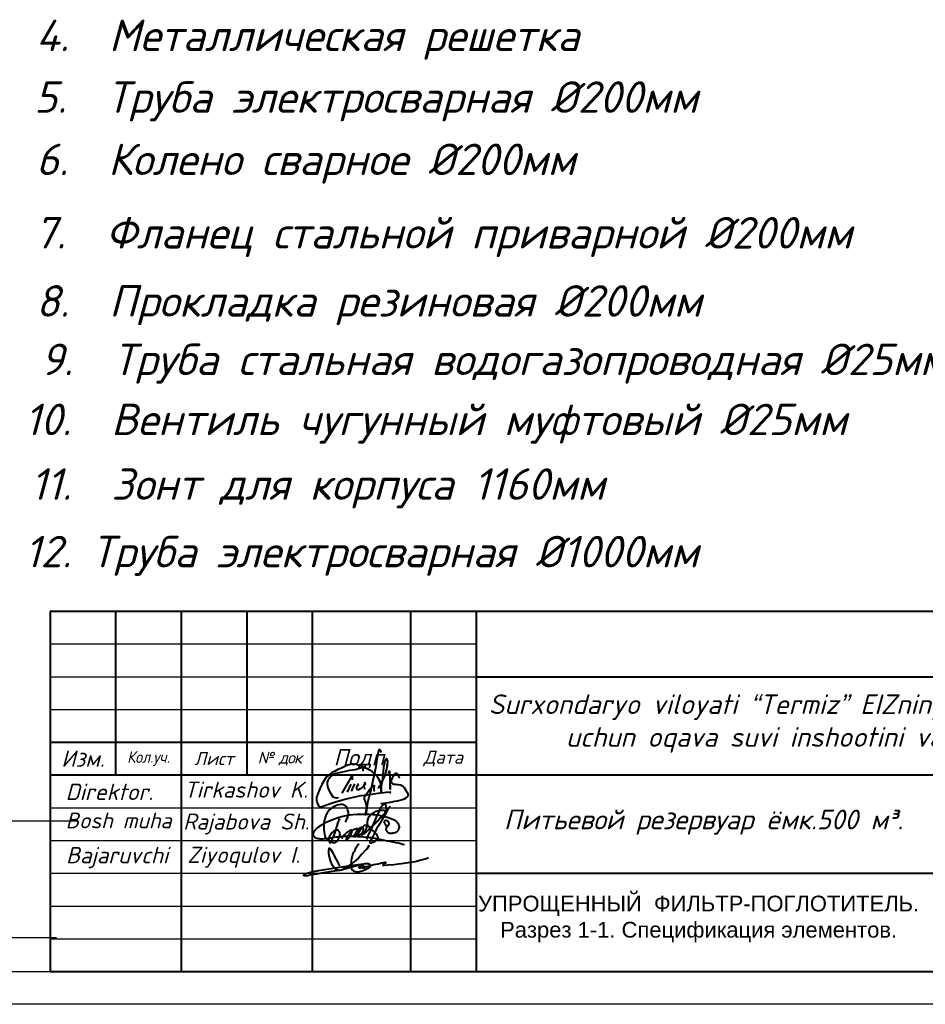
# Model space of a CAD drawing. Header units: millimetres. Extents: x -3143211 to -2549809, y 1060331 to 1341741.
# Tile 42 of 141: x -3017361 to -3003540, y 1076805 to 1091831. Entities that reach past the tile are written whole.
import ezdxf

# ---------------------------------------------------------------- set-up
doc = ezdxf.new("R2010")
doc.units = ezdxf.units.MM
for name, color, linetype in [('(002) Рамка', 7, 'Continuous'), ('PUMP', 1, 'Continuous'), ('TEXT-RUSS', 5, 'Continuous')]:
    doc.layers.add(name, color=color, linetype=linetype)
doc.styles.add('ISOCPEUR', font='isocpeui.ttf', dxfattribs={"height": 250})
doc.styles.get("Standard").update_dxf_attribs({"font": 'isocpeui.ttf'})
doc.styles.add('V@ler@Live', font='isocpeui.ttf')

# ---------------------------------------------------------------- blocks, each defined once
blk = doc.blocks.new('ghfgj jghjmhg jjbkm jkm')
at = {"color": 5, "linetype": 'ByBlock', "lineweight": 40}
for points in [[(-261.31, -8185.11), (-261.13, -8184.8), (-260.98, -8184.44), (-260.83, -8184.1), (-260.77, -8183.74), (-260.77, -8183.33), (-260.84, -8183.04), (-260.94, -8182.72), (-261.1, -8182.45), (-261.24, -8182.27), (-261.41, -8182.13), (-261.62, -8182.06), (-261.9, -8181.99), (-262.16, -8181.99), (-262.45, -8182.02), (-262.71, -8182.09), (-263.01, -8182.18), (-263.21, -8182.28), (-263.56, -8182.45), (-264.11, -8182.93), (-264.37, -8183.23), (-264.55, -8183.47), (-264.7, -8183.74), (-264.8, -8183.97), (-264.9, -8184.28), (-265, -8184.61), (-265.09, -8184.89), (-265.13, -8185.31), (-265.15, -8185.69), (-265.12, -8186.51), (-265.09, -8186.93), (-265.04, -8187.29), (-264.92, -8187.73), (-264.78, -8187.96), (-264.64, -8188.12), (-264.45, -8188.27), (-264.32, -8188.36), (-264.16, -8188.48), (-263.95, -8188.61), (-263.68, -8188.73), (-263.56, -8188.75), (-263.38, -8188.75), (-263.2, -8188.74), (-263.02, -8188.68), (-262.84, -8188.57), (-262.69, -8188.42), (-262.59, -8188.25), (-262.52, -8188.12), (-262.41, -8187.9), (-262.33, -8187.69), (-262.3, -8187.5), (-262.26, -8187.31), (-262.28, -8187.17), (-262.31, -8186.97), (-262.36, -8186.84), (-262.45, -8186.73), (-262.56, -8186.64), (-262.73, -8186.58), (-262.89, -8186.59), (-263.01, -8186.62), (-263.19, -8186.68), (-263.41, -8186.81), (-263.72, -8187.06), (-263.88, -8187.25), (-263.98, -8187.39), (-264.08, -8187.51), (-264.14, -8187.64), (-264.2, -8187.77), (-264.24, -8187.93), (-264.28, -8188.14), (-264.29, -8188.31), (-264.26, -8188.51), (-264.16, -8188.67), (-264.1, -8188.78), (-264.05, -8188.82), (-264.02, -8188.82), (-263.97, -8188.8), (-263.94, -8188.76), (-263.9, -8188.7), (-263.85, -8188.61), (-263.54, -8187.99), (-263.32, -8187.47), (-263.12, -8186.97), (-262.97, -8186.37), (-262.66, -8185.37), (-262.49, -8184.87), (-262.44, -8184.66), (-262.42, -8184.64), (-262.41, -8184.62), (-262.39, -8184.62), (-262.37, -8184.63), (-262.36, -8184.64), (-262.36, -8184.67), (-262.36, -8184.69), (-262.37, -8184.71), (-262.38, -8184.74)], [(-261.91, -8188.06), (-261.82, -8187.85), (-261.76, -8187.75), (-261.72, -8187.7), (-261.67, -8187.6), (-261.55, -8187.48), (-261.46, -8187.39), (-261.37, -8187.28), (-261.3, -8187.19), (-261.16, -8187.1), (-261.1, -8187.05), (-261, -8186.94), (-260.91, -8186.85), (-260.83, -8186.81), (-260.75, -8186.76), (-260.66, -8186.71), (-260.58, -8186.66), (-260.51, -8186.61), (-260.44, -8186.57), (-260.38, -8186.54), (-260.32, -8186.52), (-260.26, -8186.51), (-260.22, -8186.51), (-260.19, -8186.53), (-260.18, -8186.54), (-260.16, -8186.58), (-260.14, -8186.65), (-260.15, -8186.71), (-260.15, -8186.76), (-260.17, -8186.81), (-260.19, -8186.86), (-260.2, -8186.9), (-260.24, -8187.01), (-260.26, -8187.11), (-260.27, -8187.17), (-260.29, -8187.21), (-260.32, -8187.29), (-260.35, -8187.37), (-260.38, -8187.43), (-260.41, -8187.49), (-260.47, -8187.62), (-260.52, -8187.67), (-260.56, -8187.77), (-260.6, -8187.82), (-260.66, -8187.9), (-260.7, -8187.94), (-260.73, -8187.99), (-260.76, -8188.02), (-260.79, -8188.05), (-260.82, -8188.09), (-260.86, -8188.12), (-260.89, -8188.15), (-260.93, -8188.18), (-260.96, -8188.21), (-261, -8188.23), (-261.04, -8188.26), (-261.08, -8188.27), (-261.1, -8188.25), (-261.1, -8188.22), (-261.1, -8188.19), (-261.09, -8188.15), (-261.08, -8188.12), (-261.06, -8188.06), (-261.04, -8188.01), (-261.02, -8187.96), (-261, -8187.92), (-260.96, -8187.85), (-260.93, -8187.79), (-260.89, -8187.71), (-260.88, -8187.68), (-260.84, -8187.63), (-260.77, -8187.53), (-260.75, -8187.48), (-260.74, -8187.45), (-260.71, -8187.4), (-260.69, -8187.35), (-260.66, -8187.31), (-260.63, -8187.27), (-260.6, -8187.22), (-260.57, -8187.19), (-260.54, -8187.14), (-260.5, -8187.1), (-260.47, -8187.07), (-260.44, -8187.02), (-260.4, -8186.98), (-260.38, -8186.96), (-260.36, -8186.94), (-260.34, -8186.92), (-260.32, -8186.89), (-260.3, -8186.86), (-260.28, -8186.83), (-260.25, -8186.78), (-260.21, -8186.75), (-260.15, -8186.7), (-260.11, -8186.66), (-260.05, -8186.6), (-259.98, -8186.55), (-259.9, -8186.51), (-259.83, -8186.45), (-259.75, -8186.42), (-259.7, -8186.4), (-259.64, -8186.37), (-259.58, -8186.35), (-259.51, -8186.34), (-259.45, -8186.32), (-259.39, -8186.3), (-259.34, -8186.28), (-259.28, -8186.28), (-259.24, -8186.27), (-259.17, -8186.27), (-259.12, -8186.28), (-259.08, -8186.33), (-259.05, -8186.37), (-259.01, -8186.42), (-259, -8186.47), (-258.99, -8186.51), (-258.98, -8186.58), (-258.99, -8186.62), (-259, -8186.68), (-259, -8186.76), (-259.02, -8186.81), (-259.04, -8186.88), (-259.06, -8186.94), (-259.09, -8187.01), (-259.11, -8187.08), (-259.14, -8187.16), (-259.17, -8187.22), (-259.23, -8187.3), (-259.27, -8187.37), (-259.32, -8187.45), (-259.37, -8187.52), (-259.43, -8187.59), (-259.47, -8187.65), (-259.52, -8187.72), (-259.58, -8187.77), (-259.66, -8187.78), (-259.72, -8187.77), (-259.78, -8187.75), (-259.78, -8187.71), (-259.78, -8187.65), (-259.76, -8187.61), (-259.75, -8187.55), (-259.73, -8187.52), (-259.71, -8187.48), (-259.68, -8187.44), (-259.65, -8187.39), (-259.62, -8187.34), (-259.59, -8187.28), (-259.55, -8187.24), (-259.52, -8187.17), (-259.47, -8187.1), (-259.43, -8187.03), (-259.38, -8186.94), (-259.33, -8186.83), (-259.25, -8186.73), (-259.21, -8186.65), (-259.19, -8186.6), (-259.16, -8186.53), (-259.11, -8186.46), (-259.08, -8186.41), (-259.04, -8186.38), (-258.99, -8186.35), (-258.94, -8186.3), (-258.87, -8186.25), (-258.79, -8186.2), (-258.73, -8186.14), (-258.66, -8186.11), (-258.58, -8186.08), (-258.51, -8186.06), (-258.43, -8186.05), (-258.37, -8186.04), (-258.3, -8186.05), (-258.24, -8186.08), (-258.17, -8186.14), (-258.14, -8186.2), (-258.11, -8186.28), (-258.1, -8186.34), (-258.11, -8186.41), (-258.12, -8186.47), (-258.14, -8186.54), (-258.15, -8186.59), (-258.17, -8186.66), (-258.19, -8186.72), (-258.2, -8186.78), (-258.2, -8186.82), (-258.22, -8186.86), (-258.23, -8186.89), (-258.25, -8186.92), (-258.26, -8186.95), (-258.29, -8186.99), (-258.32, -8187.02), (-258.34, -8187.05), (-258.39, -8187.11), (-258.43, -8187.16), (-258.47, -8187.21), (-258.52, -8187.26), (-258.56, -8187.3), (-258.6, -8187.34), (-258.66, -8187.39), (-258.71, -8187.42), (-258.76, -8187.45), (-258.81, -8187.46), (-258.87, -8187.47), (-258.92, -8187.46), (-258.97, -8187.43), (-259, -8187.37), (-259, -8187.33), (-258.99, -8187.29), (-258.97, -8187.22), (-258.94, -8187.15), (-258.92, -8187.1), (-258.9, -8187.04), (-258.87, -8186.98), (-258.83, -8186.92), (-258.79, -8186.83), (-258.73, -8186.76), (-258.69, -8186.69), (-258.64, -8186.6), (-258.59, -8186.53), (-258.52, -8186.39), (-258.45, -8186.3), (-258.4, -8186.23), (-258.37, -8186.19), (-258.33, -8186.13), (-258.27, -8186.07), (-258.27, -8186.07), (-258.2, -8185.98), (-258.14, -8185.89), (-258.09, -8185.82), (-258.02, -8185.76), (-257.94, -8185.7), (-257.9, -8185.67), (-257.82, -8185.66), (-257.78, -8185.64), (-257.74, -8185.64), (-257.71, -8185.65), (-257.67, -8185.67), (-257.64, -8185.68), (-257.63, -8185.7), (-257.61, -8185.72), (-257.59, -8185.75), (-257.57, -8185.79), (-257.56, -8185.83), (-257.55, -8185.87), (-257.55, -8185.91), (-257.55, -8185.96), (-257.55, -8186.03), (-257.56, -8186.07), (-257.56, -8186.08), (-257.57, -8186.15), (-257.59, -8186.21), (-257.61, -8186.3), (-257.64, -8186.38), (-257.66, -8186.44), (-257.67, -8186.48), (-257.68, -8186.51), (-257.71, -8186.54), (-257.75, -8186.6), (-257.8, -8186.67), (-257.83, -8186.72), (-257.86, -8186.76), (-257.9, -8186.81), (-257.94, -8186.88), (-257.98, -8186.93), (-258, -8186.95), (-258.03, -8187), (-258.06, -8187.06), (-258.11, -8187.11), (-258.14, -8187.15), (-258.19, -8187.21), (-258.24, -8187.27), (-258.25, -8187.29), (-258.28, -8187.33), (-258.29, -8187.35), (-258.32, -8187.39), (-258.34, -8187.43), (-258.37, -8187.43), (-258.37, -8187.42), (-258.36, -8187.39), (-258.34, -8187.37), (-258.33, -8187.36), (-258.31, -8187.35), (-258.29, -8187.34), (-258.26, -8187.34), (-258.24, -8187.33), (-258.21, -8187.33), (-258.19, -8187.32), (-258.17, -8187.31), (-258.16, -8187.3), (-258.14, -8187.29), (-258.12, -8187.27), (-258.07, -8187.24), (-258.03, -8187.21), (-257.98, -8187.19), (-257.95, -8187.16), (-257.9, -8187.14), (-257.87, -8187.12), (-257.84, -8187.09), (-257.79, -8187.07), (-257.75, -8187.03), (-257.72, -8186.99), (-257.69, -8186.96), (-257.65, -8186.92), (-257.62, -8186.9), (-257.6, -8186.88), (-257.56, -8186.85), (-257.53, -8186.81), (-257.48, -8186.78), (-257.44, -8186.74), (-257.38, -8186.69), (-257.35, -8186.66), (-257.31, -8186.62), (-257.23, -8186.55), (-257.19, -8186.5), (-257.11, -8186.42), (-257.09, -8186.38), (-257.05, -8186.35), (-257.02, -8186.32), (-256.95, -8186.25), (-256.89, -8186.21), (-256.84, -8186.14), (-256.8, -8186.1), (-256.75, -8186.04), (-256.69, -8185.98), (-256.62, -8185.91), (-256.51, -8185.83), (-256.44, -8185.76), (-256.35, -8185.66), (-256.25, -8185.58), (-256.13, -8185.49), (-256.02, -8185.4), (-255.95, -8185.32), (-255.88, -8185.25), (-255.84, -8185.19), (-255.77, -8185.12), (-255.73, -8185.07), (-255.68, -8185.03), (-255.64, -8184.98), (-255.58, -8184.94), (-255.53, -8184.88), (-255.49, -8184.83), (-255.41, -8184.76), (-255.34, -8184.69), (-255.27, -8184.63), (-255.19, -8184.52), (-255.12, -8184.44), (-255.03, -8184.33), (-254.95, -8184.24), (-254.87, -8184.16), (-254.79, -8184.07), (-254.68, -8183.95), (-254.62, -8183.87), (-254.55, -8183.8), (-254.44, -8183.7), (-254.37, -8183.64), (-254.29, -8183.57), (-254.22, -8183.49), (-254.18, -8183.4), (-254.14, -8183.31), (-254.1, -8183.19), (-254.04, -8183.1), (-253.99, -8183), (-253.98, -8182.94), (-253.95, -8182.84), (-253.96, -8182.75), (-253.96, -8182.67), (-253.96, -8182.59), (-253.98, -8182.53), (-254, -8182.46), (-254, -8182.41), (-254.01, -8182.37), (-254.01, -8182.32), (-254.02, -8182.27), (-254.05, -8182.2), (-254.07, -8182.14), (-254.08, -8182.09), (-254.1, -8182.05), (-254.11, -8182.01), (-254.14, -8181.97), (-254.16, -8181.92), (-254.2, -8181.91), (-254.23, -8181.9), (-254.26, -8181.89), (-254.3, -8181.91), (-254.35, -8181.94), (-254.43, -8181.95), (-254.47, -8181.99), (-254.53, -8182.04), (-254.57, -8182.08), (-254.64, -8182.12), (-254.69, -8182.17), (-254.76, -8182.23), (-254.81, -8182.27), (-254.87, -8182.35), (-254.96, -8182.46), (-255, -8182.55), (-255.07, -8182.66), (-255.12, -8182.79), (-255.15, -8182.86), (-255.19, -8182.97), (-255.27, -8183.13), (-255.37, -8183.34), (-255.41, -8183.43), (-255.53, -8183.68), (-255.67, -8183.97), (-256, -8184.65), (-256.31, -8185.35), (-256.67, -8186.19), (-256.9, -8186.73), (-257.1, -8187.18), (-257.41, -8187.89), (-257.54, -8188.2)], [(-253.34, -8182.28), (-253.56, -8182.65), (-253.77, -8183), (-254.11, -8183.59), (-254.52, -8184.3), (-254.91, -8184.96), (-255.39, -8185.76), (-255.74, -8186.34), (-256.11, -8187.1), (-256.54, -8187.95), (-256.73, -8188.33), (-256.84, -8188.57), (-256.93, -8188.74), (-256.92, -8188.8), (-256.89, -8188.85), (-256.86, -8188.86), (-256.81, -8188.84), (-256.74, -8188.83), (-256.64, -8188.81), (-256.56, -8188.79), (-256.47, -8188.76), (-256.39, -8188.73), (-256.31, -8188.7), (-256.23, -8188.63), (-256.13, -8188.56), (-256, -8188.5), (-255.91, -8188.43), (-255.81, -8188.37), (-255.75, -8188.32), (-255.67, -8188.28), (-255.63, -8188.22), (-255.59, -8188.15), (-255.56, -8188.11), (-255.5, -8188.03), (-255.46, -8187.96), (-255.44, -8187.92), (-255.45, -8187.85), (-255.46, -8187.79), (-255.5, -8187.71), (-255.54, -8187.64), (-255.58, -8187.57), (-255.61, -8187.51), (-255.65, -8187.45), (-255.7, -8187.36), (-255.76, -8187.29), (-255.8, -8187.25), (-255.85, -8187.2), (-255.9, -8187.14), (-255.94, -8187.09), (-255.98, -8187.05), (-256.02, -8187), (-256.07, -8186.95), (-256.18, -8186.86), (-256.26, -8186.79), (-256.33, -8186.71), (-256.41, -8186.65), (-256.47, -8186.6), (-256.58, -8186.49), (-256.65, -8186.42), (-256.71, -8186.36), (-256.79, -8186.28), (-257.01, -8186.05), (-257.11, -8185.94), (-257.19, -8185.79), (-257.27, -8185.64), (-257.33, -8185.47), (-257.37, -8185.32), (-257.38, -8185.12), (-257.35, -8184.97), (-257.32, -8184.85), (-257.27, -8184.71), (-257.23, -8184.56), (-257.16, -8184.36), (-257.04, -8184.14), (-256.93, -8184), (-256.82, -8183.83), (-256.71, -8183.73), (-256.61, -8183.62), (-256.49, -8183.55), (-256.34, -8183.46), (-256.22, -8183.4), (-256.1, -8183.33), (-255.94, -8183.23), (-255.78, -8183.18), (-255.62, -8183.13), (-255.47, -8183.08), (-255.27, -8183.05), (-255.11, -8183.03), (-254.91, -8183), (-254.69, -8183), (-254.47, -8183.01), (-254.3, -8183.05), (-254.08, -8183.21), (-253.99, -8183.39)], [(-254.12, -8185.87), (-253.9, -8185.82), (-253.74, -8185.78), (-253.55, -8185.63), (-253.51, -8185.51), (-253.5, -8185.43), (-253.51, -8185.3), (-253.56, -8185.19), (-253.6, -8185.09), (-253.66, -8185.02), (-253.75, -8184.96), (-253.85, -8184.92), (-253.94, -8184.88), (-254.03, -8184.84), (-254.1, -8184.84), (-254.19, -8184.85), (-254.27, -8184.88), (-254.32, -8184.93), (-254.37, -8185.02), (-254.4, -8185.1), (-254.39, -8185.21), (-254.33, -8185.34), (-254.28, -8185.45), (-254.21, -8185.54), (-254.12, -8185.61), (-254.02, -8185.68), (-253.92, -8185.74), (-253.82, -8185.8), (-253.82, -8185.8), (-253.76, -8185.91), (-253.77, -8185.94), (-253.82, -8185.97), (-253.89, -8186.03), (-253.95, -8186.11), (-254.01, -8186.18), (-254.04, -8186.27), (-254.07, -8186.34), (-254.08, -8186.44), (-254.05, -8186.53), (-254.03, -8186.62), (-253.98, -8186.7), (-253.92, -8186.77), (-253.84, -8186.85), (-253.78, -8186.91), (-253.73, -8186.97), (-253.64, -8187.02), (-253.58, -8187.04), (-253.52, -8187.05), (-253.46, -8187.06), (-253.38, -8187.07), (-253.28, -8187.07), (-253.18, -8187.08), (-253.1, -8187.08), (-253.03, -8187.07), (-252.94, -8187.07), (-252.86, -8187.06), (-252.76, -8187.05), (-252.69, -8187.05), (-252.61, -8187.04), (-252.55, -8187.02), (-252.48, -8187), (-252.43, -8186.98), (-252.36, -8186.95), (-252.29, -8186.92), (-252.24, -8186.9), (-252.18, -8186.87), (-252.14, -8186.84), (-252.09, -8186.81), (-252.04, -8186.78), (-251.99, -8186.73), (-251.96, -8186.7), (-251.91, -8186.65), (-251.87, -8186.61), (-251.84, -8186.56), (-251.82, -8186.52), (-251.78, -8186.43), (-251.74, -8186.32), (-251.7, -8186.18), (-251.67, -8186.04), (-251.67, -8185.93), (-251.67, -8185.84), (-251.7, -8185.76), (-251.74, -8185.66), (-251.78, -8185.55), (-251.84, -8185.46), (-251.91, -8185.36), (-251.99, -8185.24), (-252.07, -8185.14), (-252.18, -8185.04), (-252.3, -8184.94), (-252.43, -8184.86), (-252.58, -8184.77), (-252.84, -8184.65), (-253.04, -8184.57), (-253.31, -8184.48), (-253.69, -8184.34), (-254.02, -8184.22), (-254.4, -8184.14), (-254.97, -8183.99), (-255.26, -8183.95), (-255.57, -8183.9), (-255.82, -8183.86), (-256.1, -8183.85), (-256.38, -8183.8), (-257.05, -8183.75), (-257.45, -8183.75), (-257.92, -8183.74), (-258.19, -8183.75), (-259.16, -8183.78), (-259.99, -8183.83), (-260.63, -8183.91), (-261.2, -8183.99), (-261.98, -8184.18), (-262.58, -8184.34), (-263.58, -8184.7), (-264.46, -8185.07), (-265.01, -8185.31), (-265.4, -8185.54), (-265.96, -8185.89), (-266.37, -8186.23), (-266.53, -8186.4), (-266.67, -8186.54), (-266.78, -8186.65), (-266.86, -8186.73), (-266.94, -8186.85), (-267, -8186.95), (-267.04, -8187.06), (-267.07, -8187.19), (-267.06, -8187.29), (-267.03, -8187.44), (-266.97, -8187.56), (-266.91, -8187.66), (-266.83, -8187.75), (-266.75, -8187.84), (-266.67, -8187.89), (-266.55, -8187.94), (-266.42, -8187.98), (-266.33, -8188.01), (-266.26, -8188.02), (-266.13, -8188.04), (-265.99, -8188.06), (-265.8, -8188.08), (-265.56, -8188.09), (-265.34, -8188.09), (-265.08, -8188.07), (-264.93, -8188.06), (-264.83, -8188.05), (-264.55, -8188.03), (-264.33, -8187.99), (-264.11, -8187.96), (-263.82, -8187.91), (-263.6, -8187.86), (-263.31, -8187.82), (-262.96, -8187.78), (-262.71, -8187.73), (-262.33, -8187.69), (-261.88, -8187.67), (-261.47, -8187.66), (-261.12, -8187.65), (-260.83, -8187.6), (-260.44, -8187.62), (-259.84, -8187.64), (-259.56, -8187.65), (-259.12, -8187.68), (-258.65, -8187.7), (-258.07, -8187.73), (-257.59, -8187.79), (-257.07, -8187.87), (-256.72, -8187.9), (-256.52, -8187.92), (-256.35, -8187.94), (-256.02, -8187.97), (-255.72, -8188.04), (-255.41, -8188.12), (-254.87, -8188.24), (-254.39, -8188.34), (-254.14, -8188.4), (-253.79, -8188.47), (-253.42, -8188.55), (-252.82, -8188.64), (-252.33, -8188.75), (-251.87, -8188.84), (-251.4, -8188.97), (-251.1, -8189.05), (-250.73, -8189.15)]]:
    blk.add_lwpolyline(points, dxfattribs=at)
blk = doc.blocks.new('dhfdgh xfghfgh ffnhjmgmgvbnfgg')
at = {"color": 5, "lineweight": 40, "ltscale": 0.5}
for p, q in [((1479223, -21865), (1479206, -21938)), ((1479232, -21840), (1479223, -21865)), ((1479249, -21856), (1479232, -21840)), ((1479259, -21871), (1479249, -21856)), ((1479272, -21891), (1479259, -21871)), ((1479191, -22031), (1479186, -22087)), ((1479206, -21938), (1479191, -22031)), ((1479166, -22194), (1479156, -22246)), ((1479186, -22087), (1479166, -22194)), ((1479134, -22332), (1479107, -22459)), ((1479156, -22246), (1479134, -22332)), ((1479050, -22522), (1479087, -22472)), ((1479107, -22459), (1479072, -22596)), ((1479087, -22472), (1479140, -22415)), ((1479140, -22415), (1479151, -22408)), ((1479150, -22450), (1479148, -22470)), ((1479148, -22470), (1479149, -22483)), ((1479149, -22483), (1479151, -22492)), ((1479155, -22412), (1479150, -22450)), ((1479151, -22408), (1479154, -22407)), ((1479151, -22492), (1479158, -22500)), ((1479154, -22407), (1479155, -22408)), ((1479155, -22408), (1479155, -22412)), ((1479000, -22618), (1479005, -22595)), ((1479005, -22637), (1479000, -22618)), ((1479005, -22595), (1479014, -22576)), ((1479011, -22653), (1479005, -22637)), ((1479022, -22680), (1479011, -22653)), ((1479014, -22576), (1479036, -22544)), ((1479036, -22544), (1479050, -22522)), ((1479072, -22596), (1479052, -22687)), ((1479019, -22877), (1479038, -22760)), ((1479031, -22709), (1479022, -22680)), ((1479032, -22801), (1479023, -22878)), ((1479036, -22732), (1479031, -22709)), ((1479052, -22687), (1479032, -22801)), ((1479037, -22753), (1479036, -22732)), ((1479038, -22760), (1479037, -22753)), ((1479020, -22878), (1479019, -22877)), ((1479022, -22878), (1479020, -22878)), ((1479023, -22878), (1479022, -22878))]:
    blk.add_line(p, q, dxfattribs=at)
for points in [[(1479224, -22461), (1479241, -22423), (1479263, -22388), (1479286, -22338), (1479310, -22292), (1479322, -22264), (1479330, -22239), (1479338, -22215), (1479346, -22183), (1479354, -22152), (1479360, -22124), (1479365, -22096), (1479367, -22070), (1479369, -22045), (1479368, -22026), (1479364, -22015), (1479359, -22001), (1479353, -21992), (1479349, -21988), (1479343, -21990), (1479338, -21999), (1479325, -22026), (1479317, -22050), (1479303, -22121), (1479295, -22194), (1479288, -22255), (1479285, -22289), (1479287, -22329), (1479273, -22379), (1479269, -22399), (1479267, -22423), (1479266, -22510), (1479267, -22423), (1479264, -22393), (1479257, -22371), (1479245, -22338), (1479230, -22312), (1479213, -22288), (1479197, -22267), (1479163, -22229), (1479123, -22191), (1479078, -22165), (1479048, -22150), (1479017, -22138), (1478960, -22115), (1478920, -22095), (1478874, -22081), (1478828, -22076), (1478795, -22076), (1478757, -22086), (1478724, -22099), (1478682, -22118), (1478638, -22137), (1478583, -22162), (1478528, -22189), (1478491, -22208), (1478456, -22235), (1478431, -22255), (1478400, -22283), (1478364, -22333), (1478328, -22399), (1478297, -22467), (1478272, -22526), (1478245, -22599), (1478244, -22642), (1478258, -22687), (1478271, -22724), (1478283, -22739), (1478299, -22746), (1478333, -22741), (1478419, -22713), (1478544, -22668), (1478713, -22620), (1478849, -22592), (1478951, -22572), (1479044, -22558), (1479219, -22534), (1479347, -22518), (1479408, -22511), (1479401, -22525), (1479395, -22539)], [(1478590, -22609), (1478563, -22611), (1478536, -22606), (1478508, -22594), (1478492, -22572), (1478477, -22543), (1478457, -22505), (1478436, -22461), (1478424, -22427), (1478418, -22390), (1478420, -22362), (1478428, -22331), (1478450, -22291), (1478476, -22262), (1478517, -22234), (1478557, -22216), (1478609, -22205), (1478683, -22191), (1478773, -22173), (1478857, -22158), (1478923, -22138), (1478971, -22125), (1478994, -22118), (1479019, -22100), (1478992, -22128), (1478984, -22142), (1478977, -22157), (1478975, -22170), (1478974, -22182), (1478970, -22188)], [(1479375, -22225), (1479399, -22187), (1479408, -22471), (1479406, -22364), (1479416, -22351), (1479426, -22333), (1479442, -22289), (1479460, -22262), (1479482, -22228), (1479492, -22220), (1479503, -22219), (1479516, -22225), (1479531, -22244), (1479541, -22265), (1479548, -22281), (1479549, -22285), (1479547, -22292), (1479546, -22295)], [(1478815, -22321), (1478813, -22292), (1478811, -22258), (1478794, -22275), (1478764, -22325), (1478645, -22532)], [(1478786, -22391), (1478727, -22519)], [(1478846, -22385), (1478807, -22466), (1478802, -22481), (1478800, -22494), (1478800, -22502)], [(1478907, -22386), (1478897, -22404), (1478885, -22424), (1478879, -22440), (1478875, -22452), (1478877, -22464), (1478883, -22471), (1478896, -22473), (1478913, -22473), (1478938, -22461), (1478961, -22447), (1478982, -22427), (1479002, -22408), (1479014, -22394), (1479018, -22382), (1479015, -22375), (1479011, -22368), (1479007, -22368), (1479005, -22370), (1479005, -22373), (1479000, -22386), (1478997, -22398), (1478993, -22411), (1478991, -22421), (1478990, -22431), (1478991, -22441), (1478994, -22446), (1478997, -22450), (1479003, -22454), (1479010, -22458), (1479016, -22458), (1479021, -22458)], [(1479406, -22374), (1479409, -22371), (1479414, -22366), (1479421, -22364), (1479428, -22365), (1479436, -22369), (1479442, -22378), (1479450, -22386), (1479461, -22390), (1479473, -22392), (1479487, -22392), (1479513, -22394), (1479539, -22395), (1479569, -22403), (1479595, -22415), (1479614, -22428), (1479628, -22445), (1479646, -22471), (1479661, -22498), (1479681, -22526), (1479687, -22537), (1479687, -22560), (1479684, -22579), (1479675, -22591), (1479656, -22609), (1479642, -22621), (1479610, -22634), (1479580, -22644), (1479519, -22659), (1479477, -22667), (1479435, -22675), (1479378, -22687), (1479338, -22693), (1479306, -22697), (1479276, -22700), (1479260, -22700)]]:
    blk.add_lwpolyline(points, dxfattribs=at)
blk = doc.blocks.new('65616152')
at = {"color": 5, "lineweight": 40, "true_color": 0x0000f5}
for points in [[(1279415, 265228), (1279057, 264705), (1278598, 264034), (1278382, 263509), (1278134, 263078), (1277994, 262545), (1277851, 262004), (1277776, 261556), (1277737, 261115), (1277701, 260716), (1277722, 260496), (1277730, 260167), (1277796, 259731), (1278018, 259441), (1278309, 259225), (1278601, 259127), (1278991, 259098), (1279387, 259094), (1279889, 259189), (1280352, 259407), (1281030, 259696), (1281576, 259928), (1281931, 260200), (1282034, 260401), (1281915, 260623), (1281551, 260802), (1281087, 260808), (1280787, 260808), (1280423, 260740), (1278109, 260488), (1276657, 260251), (1273700, 259801), (1271955, 259526), (1270532, 259301), (1269315, 259055), (1268808, 258966), (1268177, 258779), (1267649, 258632), (1267284, 258500), (1267248, 258412), (1267248, 258332), (1267308, 258272), (1267394, 258235), (1267537, 258235), (1267798, 258265), (1268152, 258306), (1268635, 258416), (1270126, 258669), (1271729, 258942), (1273456, 259235), (1275247, 259448), (1276608, 259807), (1278166, 260278), (1279164, 260481), (1280050, 260662), (1280154, 260639), (1280222, 260575), (1280266, 260538), (1280286, 260413), (1280230, 260351), (1280112, 260149), (1279962, 259982), (1279798, 259901), (1279639, 259901), (1279532, 259986), (1279532, 260140), (1279619, 260220), (1279823, 260292), (1280029, 260305), (1280257, 260260), (1280465, 260227), (1280574, 260185), (1280628, 260118), (1280634, 260043), (1280629, 259995), (1280611, 259940), (1280586, 259895), (1280481, 259863), (1280375, 259863), (1280289, 259889), (1280212, 259951), (1280204, 260034), (1280218, 260112), (1280244, 260181), (1280300, 260215), (1280515, 260227), (1280771, 260244), (1280828, 260248), (1280864, 260248), (1280895, 260239), (1280924, 260227), (1280964, 260203), (1280979, 260186), (1280980, 260156), (1280974, 260129), (1280946, 260081), (1280921, 260037), (1280844, 259996), (1280779, 259986), (1280731, 260016), (1280717, 260057), (1280717, 260098), (1280753, 260174), (1280828, 260200), (1280911, 260207), (1281178, 260270), (1281517, 260320), (1281866, 260434), (1282075, 260502), (1282650, 260656), (1283660, 260868), (1284229, 260987), (1284438, 261031), (1284872, 261121), (1285210, 261192), (1285303, 261186), (1285343, 261126), (1285343, 261065), (1285294, 261016), (1285139, 260982), (1285029, 260923), (1284933, 260873), (1284796, 260768), (1284756, 260700), (1284730, 260601), (1284760, 260561), (1284805, 260502), (1284929, 260533), (1285893, 260609), (1287154, 260721), (1288182, 260812), (1289325, 261007), (1290754, 261222), (1291857, 261388), (1292886, 261648), (1294011, 261945), (1294504, 262120), (1294798, 262268)], [(1281686, 264696), (1280112, 262946), (1279339, 262085), (1278484, 261359), (1277785, 260766), (1276609, 260060), (1275744, 259541), (1275063, 259376), (1274447, 259568), (1273996, 259965), (1273640, 260471), (1273243, 261332), (1272956, 262330), (1272845, 263146), (1272845, 263773), (1272899, 264287), (1273004, 264324), (1273111, 264236), (1273275, 264022), (1273734, 263260), (1274076, 262456), (1274414, 261823), (1274730, 261257), (1275006, 260715), (1275242, 260425)], [(1281686, 264696), (1281695, 264710), (1281696, 264715), (1281696, 264720), (1281694, 264726), (1281689, 264735), (1281682, 264745), (1281671, 264754), (1281659, 264758), (1281649, 264764), (1281632, 264769), (1281615, 264770), (1281595, 264770), (1281576, 264768), (1281566, 264766), (1281556, 264763), (1281543, 264757), (1281533, 264746), (1281505, 264697), (1281469, 264630), (1281184, 263973)]]:
    blk.add_lwpolyline(points, dxfattribs=at)

msp = doc.modelspace()

# ---------------------------------------------------------------- linework, layer by layer
at = {"color": 0, "lineweight": 40, "ltscale": 100}
for p, q in [((-3016896.73173, 1082804.62022), (-2998396.73173, 1082804.62022)), ((-3016896.73173, 1082804.62022), (-3016896.73173, 1077304.62022)), ((-3015896.73173, 1082804.62022), (-3015896.73173, 1080304.62022)), ((-3014896.73173, 1082804.62022), (-3014896.73173, 1077304.62022)), ((-3013896.73173, 1082804.62022), (-3013896.73173, 1080304.62022)), ((-3012896.73173, 1082804.62022), (-3012896.73173, 1077304.62022)), ((-3011396.73173, 1082804.62022), (-3011396.73173, 1077304.62022)), ((-3010396.73173, 1082804.62022), (-3010396.73173, 1077304.62022)), ((-3010396.73173, 1081804.62022), (-2998396.73173, 1081804.62022)), ((-3016896.73173, 1080804.62022), (-3010396.73173, 1080804.62022)), ((-3016896.73173, 1080304.62022), (-2998396.73173, 1080304.62022)), ((-3010396.73173, 1078804.62022), (-2998396.73173, 1078804.62022)), ((-3016896.73173, 1077304.62022), (-2998396.73173, 1077304.62022))]:
    msp.add_line(p, q, dxfattribs=at)
at = {"color": 0, "ltscale": 100}
for p, q in [((-3016896.73173, 1082304.62022), (-3010396.73173, 1082304.62022)), ((-3016896.73173, 1081804.62022), (-3010396.73173, 1081804.62022)), ((-3016896.73173, 1081304.62022), (-3010396.73173, 1081304.62022)), ((-3016896.73173, 1079804.62022), (-3010396.73173, 1079804.62022)), ((-3016896.73173, 1079304.62022), (-3010396.73173, 1079304.62022)), ((-3016896.73173, 1078804.62022), (-3010396.73173, 1078804.62022)), ((-3016896.73173, 1078304.62022), (-3010396.73173, 1078304.62022)), ((-3016896.73173, 1077804.62022), (-3010396.73173, 1077804.62022))]:
    msp.add_line(p, q, dxfattribs=at)
at = {"color": 0}
for p, q in [((-3055296.73173, 1077304.62022), (-2998396.73173, 1077304.62022)), ((-2997896.73173, 1076804.62022), (-3057296.73173, 1076804.62022))]:
    msp.add_line(p, q, dxfattribs=at)
at = {"layer": 'PUMP', "color": 188}
for p, q in [((-3024301.56715, 1079605.30835), (-3016489.89814, 1079605.30835)), ((-3025426.3267, 1077824.24248), (-3016800.42586, 1077824.24248))]:
    msp.add_line(p, q, dxfattribs=at)

# ---------------------------------------------------------------- block references
at = {"lineweight": 40, "xscale": 0.9677430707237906, "yscale": 0.9677430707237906, "zscale": 0.9677430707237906}
msp.add_blockref('dhfdgh xfghfgh ffnhjmgmgvbnfgg', (-4443393.47146, 1101833.19038), dxfattribs=at)
at = {"color": 0, "xscale": 85.50048011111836, "yscale": 85.50048011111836, "zscale": 85.50048011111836}
msp.add_blockref('ghfgj jghjmhg jjbkm jkm', (-2990049.19058, 1779417.24719), dxfattribs=at)
at = {"color": 0, "ltscale": 100, "xscale": 0.06931321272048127, "yscale": 0.06931321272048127, "zscale": 0.06931321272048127}
msp.add_blockref('65616152', (-3100866.77846, 1060868.9045), dxfattribs=at)

# ---------------------------------------------------------------- texts
at = {"layer": '(002) Рамка', "char_height": 300, "width": 11750.9206449, "attachment_point": 1}
for insert in [(-3069699.28716, 1081534.63865), (-3010299.28716, 1081534.63865)]:
    msp.add_mtext('\\pi96.71032;Surxondaryo viloyati “Termiz” EIZning Bandixon tumani filiali \\P\\pi1273.1876;uchun oqava suvi inshootini va tarmog’ini qurish.', dxfattribs=dict(at, insert=insert))
at = {"color": 0, "ltscale": 100, "attachment_point": 5, "style": 'V@ler@Live'}
for s, insert, char_height, width in [('{\\T0.9;№ док}', (-3013396.73173, 1080554.62022), 180, 700), ('Изм.', (-3016396.73173, 1080554.62022), 250, 700), ('{\\W0.9;Кол.уч.}', (-3015396.73173, 1080554.62022), 180, 700), ('Лист', (-3014396.73173, 1080554.62022), 200, 700), ('Подп.', (-3012146.73173, 1080554.62022), 250, 1200), ('Дата', (-3010896.73173, 1080554.62022), 200, 700)]:
    msp.add_mtext(s, dxfattribs=dict(at, insert=insert, char_height=char_height, width=width))
at = {"ltscale": 100, "width": 1799.9999979, "attachment_point": 4, "style": 'V@ler@Live'}
for s, insert, char_height in [('Direktor.', (-3016661.01865, 1080046.92451), 250), ('Bosh muha', (-3016661.01865, 1079610.5664), 240), ('Bajaruvchi', (-3016654.17175, 1079043.19714), 250)]:
    msp.add_mtext(s, dxfattribs=dict(at, insert=insert, char_height=char_height))
at = {"lineweight": 30, "char_height": 245, "width": 2482.9345464, "attachment_point": 5, "style": 'ISOCPEUR'}
for s, insert in [('{\\fISOCPEUR|b0|i1|c204|p34;Tirkashov K.}', (-3013909.02974, 1080079.90903)), ('{\\fISOCPEUR|b0|i1|c204|p34;Rajabova Sh.}', (-3013903.24046, 1079556.76652)), ('{\\fISOCPEUR|b0|i1|c204|p34;Ziyoqulov I.}', (-3013943.88199, 1079048.30065))]:
    msp.add_mtext(s, dxfattribs=dict(at, insert=insert))
at = {"insert": (-3006926.11925, 1079775.10852), "char_height": 300, "width": 6815.5670785, "attachment_point": 2}
msp.add_mtext('\\pt184.701;{\\C0;Питьевой резервуар ёмк.500 м³.}', dxfattribs=at)
at = {"lineweight": 40, "insert": (-3006999.84167, 1078106.31418), "char_height": 240, "width": 6459.5642618, "attachment_point": 5}
msp.add_mtext('\\pt4.2504;{\\fArial|b0|i0|c204|p34;УПРОЩЕННЫЙ  ФИЛЬТР-ПОГЛОТИТЕЛЬ. \\PРазрез \\fArial|b0|i0|c238|p34;1-1\\fArial|b0|i0|c204|p34;. Спецификация элементов.}', dxfattribs=at)
at = {"layer": 'TEXT-RUSS', "color": 188}
for s, p in [('4.  Металлическая решетка', (-3017112.45864, 1091351.32833)), ('5.  Труба электросварная %%C200мм', (-3017139.02792, 1090410.58553)), ('6.  Колено сварное %%C200мм', (-3017112.17145, 1089459.98258)), ('7.  Фланец стальной приварной %%C200мм', (-3017139.02792, 1088339.15861)), ('8.  Прокладка резиновая %%C200мм', (-3017112.17145, 1087299.47483)), ('9.  Труба стальная водогазопроводная %%C25мм', (-3017045.50592, 1086407.29677)), ('10.  Вентиль чугунный муфтовый %%C25мм', (-3017287.21025, 1085490.7188)), ('11.  Зонт для корпуса 1160мм', (-3017195.20149, 1084504.19014)), ('12. Труба электросварная %%C1000мм', (-3017284.97628, 1083474.09407))]:
    msp.add_text(s, height=480, dxfattribs=at).set_placement(p)

doc.saveas('drawing.dxf')
